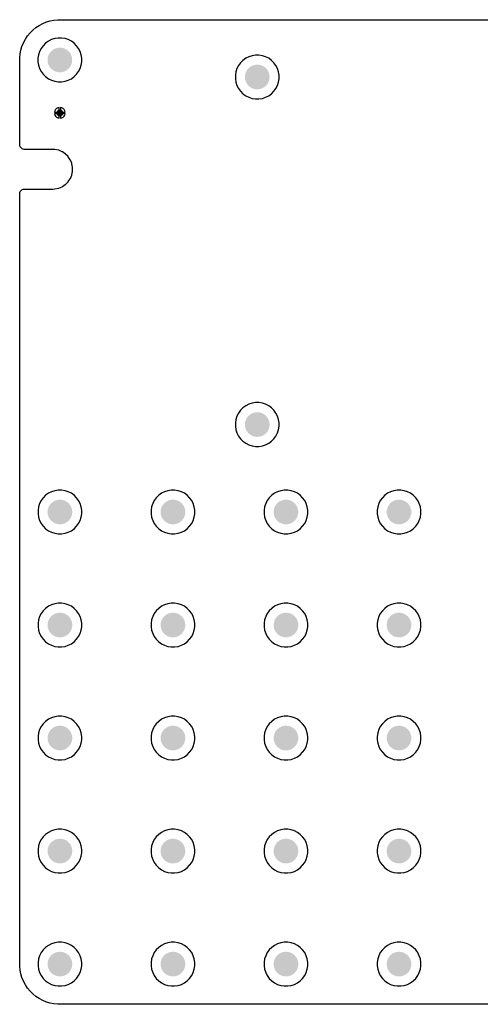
# Model space of a CAD drawing. Header units: inches. Extents: x 0 to 140, y 0 to 140.
# Tile 1 of 3: x 0 to 66, y 0 to 140. Entities that reach past the tile are written whole.
import ezdxf

# ---------------------------------------------------------------- set-up
doc = ezdxf.new("R2010")
doc.units = ezdxf.units.IN
doc.layers.add('Pad Holes', color=156, linetype='Continuous')
doc.layers.add('TOP', color=1, linetype='Continuous')

# ---------------------------------------------------------------- blocks, each defined once
blk = doc.blocks.new('TP_1_00MM_3809')
at = {"layer": 'TOP'}
h = blk.add_hatch(color=1, dxfattribs=at)
edge = h.paths.add_edge_path()
edge.add_arc((0, 0), 0.5, 0, 360)

msp = doc.modelspace()

# ---------------------------------------------------------------- hatches: boundary and pattern name
at = {"layer": 'Pad Holes'}
h = msp.add_hatch(color=7, dxfattribs=at)
edge = h.paths.add_edge_path()
edge.add_arc((5.99, 133.99), 1.75, 0, 360)
h = msp.add_hatch(color=7, dxfattribs=at)
edge = h.paths.add_edge_path()
edge.add_arc((33.93, 131.58), 1.75, 0, 360)
h = msp.add_hatch(color=7, dxfattribs=at)
edge = h.paths.add_edge_path()
edge.add_arc((33.93, 82.38), 1.75, 0, 360)
h = msp.add_hatch(color=7, dxfattribs=at)
edge = h.paths.add_edge_path()
edge.add_arc((6, 70), 1.75, 0, 360)
h = msp.add_hatch(color=7, dxfattribs=at)
edge = h.paths.add_edge_path()
edge.add_arc((22, 70), 1.75, 0, 360)
h = msp.add_hatch(color=7, dxfattribs=at)
edge = h.paths.add_edge_path()
edge.add_arc((38, 70), 1.75, 0, 360)
h = msp.add_hatch(color=7, dxfattribs=at)
edge = h.paths.add_edge_path()
edge.add_arc((54, 70), 1.75, 0, 360)
h = msp.add_hatch(color=7, dxfattribs=at)
edge = h.paths.add_edge_path()
edge.add_arc((6, 54), 1.75, 0, 360)
h = msp.add_hatch(color=7, dxfattribs=at)
edge = h.paths.add_edge_path()
edge.add_arc((22, 54), 1.75, 0, 360)
h = msp.add_hatch(color=7, dxfattribs=at)
edge = h.paths.add_edge_path()
edge.add_arc((38, 54), 1.75, 0, 360)
h = msp.add_hatch(color=7, dxfattribs=at)
edge = h.paths.add_edge_path()
edge.add_arc((54, 54), 1.75, 0, 360)
h = msp.add_hatch(color=7, dxfattribs=at)
edge = h.paths.add_edge_path()
edge.add_arc((6, 38), 1.75, 0, 360)
h = msp.add_hatch(color=7, dxfattribs=at)
edge = h.paths.add_edge_path()
edge.add_arc((22, 38), 1.75, 0, 360)
h = msp.add_hatch(color=7, dxfattribs=at)
edge = h.paths.add_edge_path()
edge.add_arc((38, 38), 1.75, 0, 360)
h = msp.add_hatch(color=7, dxfattribs=at)
edge = h.paths.add_edge_path()
edge.add_arc((54, 38), 1.75, 0, 360)
h = msp.add_hatch(color=7, dxfattribs=at)
edge = h.paths.add_edge_path()
edge.add_arc((6, 22), 1.75, 0, 360)
h = msp.add_hatch(color=7, dxfattribs=at)
edge = h.paths.add_edge_path()
edge.add_arc((22, 22), 1.75, 0, 360)
h = msp.add_hatch(color=7, dxfattribs=at)
edge = h.paths.add_edge_path()
edge.add_arc((38, 22), 1.75, 0, 360)
h = msp.add_hatch(color=7, dxfattribs=at)
edge = h.paths.add_edge_path()
edge.add_arc((54, 22), 1.75, 0, 360)
h = msp.add_hatch(color=7, dxfattribs=at)
edge = h.paths.add_edge_path()
edge.add_arc((6, 6), 1.75, 0, 360)
h = msp.add_hatch(color=7, dxfattribs=at)
edge = h.paths.add_edge_path()
edge.add_arc((22, 6), 1.75, 0, 360)
h = msp.add_hatch(color=7, dxfattribs=at)
edge = h.paths.add_edge_path()
edge.add_arc((38, 6), 1.75, 0, 360)
h = msp.add_hatch(color=7, dxfattribs=at)
edge = h.paths.add_edge_path()
edge.add_arc((54, 6), 1.75, 0, 360)
at = {"layer": 'TOP'}
h = msp.add_hatch(color=1, dxfattribs=at)
edge = h.paths.add_edge_path()
edge.add_arc((5.99, 133.99), 1.5, 0, 360)
h = msp.add_hatch(color=1, dxfattribs=at)
edge = h.paths.add_edge_path()
edge.add_arc((33.93, 131.58), 1.5, 0, 360)
h = msp.add_hatch(color=1, dxfattribs=at)
edge = h.paths.add_edge_path()
edge.add_arc((33.93, 82.38), 1.5, 0, 360)
h = msp.add_hatch(color=1, dxfattribs=at)
edge = h.paths.add_edge_path()
edge.add_arc((6, 70), 1.5, 0, 360)
h = msp.add_hatch(color=1, dxfattribs=at)
edge = h.paths.add_edge_path()
edge.add_arc((22, 70), 1.5, 0, 360)
h = msp.add_hatch(color=1, dxfattribs=at)
edge = h.paths.add_edge_path()
edge.add_arc((38, 70), 1.5, 0, 360)
h = msp.add_hatch(color=1, dxfattribs=at)
edge = h.paths.add_edge_path()
edge.add_arc((54, 70), 1.5, 0, 360)
h = msp.add_hatch(color=1, dxfattribs=at)
edge = h.paths.add_edge_path()
edge.add_arc((6, 54), 1.5, 0, 360)
h = msp.add_hatch(color=1, dxfattribs=at)
edge = h.paths.add_edge_path()
edge.add_arc((22, 54), 1.5, 0, 360)
h = msp.add_hatch(color=1, dxfattribs=at)
edge = h.paths.add_edge_path()
edge.add_arc((38, 54), 1.5, 0, 360)
h = msp.add_hatch(color=1, dxfattribs=at)
edge = h.paths.add_edge_path()
edge.add_arc((54, 54), 1.5, 0, 360)
h = msp.add_hatch(color=1, dxfattribs=at)
edge = h.paths.add_edge_path()
edge.add_arc((6, 38), 1.5, 0, 360)
h = msp.add_hatch(color=1, dxfattribs=at)
edge = h.paths.add_edge_path()
edge.add_arc((22, 38), 1.5, 0, 360)
h = msp.add_hatch(color=1, dxfattribs=at)
edge = h.paths.add_edge_path()
edge.add_arc((38, 38), 1.5, 0, 360)
h = msp.add_hatch(color=1, dxfattribs=at)
edge = h.paths.add_edge_path()
edge.add_arc((54, 38), 1.5, 0, 360)
h = msp.add_hatch(color=1, dxfattribs=at)
edge = h.paths.add_edge_path()
edge.add_arc((6, 22), 1.5, 0, 360)
h = msp.add_hatch(color=1, dxfattribs=at)
edge = h.paths.add_edge_path()
edge.add_arc((22, 22), 1.5, 0, 360)
h = msp.add_hatch(color=1, dxfattribs=at)
edge = h.paths.add_edge_path()
edge.add_arc((38, 22), 1.5, 0, 360)
h = msp.add_hatch(color=1, dxfattribs=at)
edge = h.paths.add_edge_path()
edge.add_arc((54, 22), 1.5, 0, 360)
h = msp.add_hatch(color=1, dxfattribs=at)
edge = h.paths.add_edge_path()
edge.add_arc((6, 6), 1.5, 0, 360)
h = msp.add_hatch(color=1, dxfattribs=at)
edge = h.paths.add_edge_path()
edge.add_arc((22, 6), 1.5, 0, 360)
h = msp.add_hatch(color=1, dxfattribs=at)
edge = h.paths.add_edge_path()
edge.add_arc((38, 6), 1.5, 0, 360)
h = msp.add_hatch(color=1, dxfattribs=at)
edge = h.paths.add_edge_path()
edge.add_arc((54, 6), 1.5, 0, 360)

# ---------------------------------------------------------------- linework, layer by layer
for p, q in [((4.08, 139.37), (4.61, 139.53)), ((4.61, 139.53), (5.16, 139.64)), ((5.16, 139.64), (5.72, 139.69)), ((5.72, 139.69), (6, 139.69)), ((6, 139.69), (134, 139.69)), ((1.78, 137.83), (2.17, 138.22)), ((2.17, 138.22), (2.6, 138.58)), ((2.6, 138.58), (3.07, 138.89)), ((3.07, 138.89), (3.56, 139.15)), ((3.56, 139.15), (4.08, 139.37)), ((0.85, 136.44), (1.11, 136.93)), ((1.11, 136.93), (1.42, 137.4)), ((1.42, 137.4), (1.78, 137.83)), ((4.37, 136.65), (3.97, 136.36)), ((4.8, 136.87), (4.37, 136.65)), ((5.27, 137.02), (4.8, 136.87)), ((5.75, 137.09), (5.27, 137.02)), ((6.24, 137.09), (5.75, 137.09)), ((6.72, 137.02), (6.24, 137.09)), ((7.18, 136.87), (6.72, 137.02)), ((7.62, 136.65), (7.18, 136.87)), ((8.01, 136.36), (7.62, 136.65)), ((0.36, 134.84), (0.47, 135.39)), ((0.47, 135.39), (0.63, 135.92)), ((0.63, 135.92), (0.85, 136.44)), ((3.34, 135.62), (3.12, 135.18)), ((3.63, 136.01), (3.34, 135.62)), ((3.97, 136.36), (3.63, 136.01)), ((8.36, 136.01), (8.01, 136.36)), ((8.65, 135.62), (8.36, 136.01)), ((8.87, 135.18), (8.65, 135.62)), ((0.31, 134.28), (0.36, 134.84)), ((0.31, 134), (0.31, 134.28)), ((0.31, 122.02), (0.31, 134)), ((2.97, 134.72), (2.89, 134.24)), ((2.89, 134.24), (2.89, 133.75)), ((3.12, 135.18), (2.97, 134.72)), ((9.02, 134.72), (8.87, 135.18)), ((9.09, 134.24), (9.02, 134.72)), ((9.09, 133.75), (9.09, 134.24)), ((31.91, 133.94), (31.57, 133.6)), ((32.31, 134.23), (31.91, 133.94)), ((32.74, 134.45), (32.31, 134.23)), ((33.2, 134.6), (32.74, 134.45)), ((33.69, 134.68), (33.2, 134.6)), ((34.17, 134.68), (33.69, 134.68)), ((34.66, 134.6), (34.17, 134.68)), ((35.12, 134.45), (34.66, 134.6)), ((35.55, 134.23), (35.12, 134.45)), ((35.95, 133.94), (35.55, 134.23)), ((36.29, 133.6), (35.95, 133.94)), ((2.89, 133.75), (2.97, 133.27)), ((2.97, 133.27), (3.12, 132.8)), ((3.12, 132.8), (3.34, 132.37)), ((8.65, 132.37), (8.87, 132.8)), ((8.87, 132.8), (9.02, 133.27)), ((9.02, 133.27), (9.09, 133.75)), ((31.06, 132.77), (30.91, 132.3)), ((31.28, 133.2), (31.06, 132.77)), ((31.57, 133.6), (31.28, 133.2)), ((36.58, 133.2), (36.29, 133.6)), ((36.8, 132.77), (36.58, 133.2)), ((36.95, 132.3), (36.8, 132.77)), ((3.34, 132.37), (3.63, 131.97)), ((3.63, 131.97), (3.97, 131.63)), ((3.97, 131.63), (4.37, 131.34)), ((4.37, 131.34), (4.8, 131.12)), ((4.8, 131.12), (5.27, 130.97)), ((6.72, 130.97), (7.18, 131.12)), ((7.18, 131.12), (7.62, 131.34)), ((7.62, 131.34), (8.01, 131.63)), ((8.01, 131.63), (8.36, 131.97)), ((8.36, 131.97), (8.65, 132.37)), ((30.91, 132.3), (30.83, 131.82)), ((30.83, 131.82), (30.83, 131.33)), ((30.83, 131.33), (30.91, 130.85)), ((37.03, 131.82), (36.95, 132.3)), ((36.95, 130.85), (37.03, 131.33)), ((37.03, 131.33), (37.03, 131.82)), ((5.27, 130.97), (5.75, 130.89)), ((5.75, 130.89), (6.24, 130.89)), ((6.24, 130.89), (6.72, 130.97)), ((30.91, 130.85), (31.06, 130.39)), ((31.06, 130.39), (31.28, 129.95)), ((31.28, 129.95), (31.57, 129.56)), ((36.29, 129.56), (36.58, 129.95)), ((36.58, 129.95), (36.8, 130.39)), ((36.8, 130.39), (36.95, 130.85)), ((31.57, 129.56), (31.91, 129.21)), ((31.91, 129.21), (32.31, 128.93)), ((32.31, 128.93), (32.74, 128.71)), ((32.74, 128.71), (33.2, 128.55)), ((33.2, 128.55), (33.69, 128.48)), ((33.69, 128.48), (34.17, 128.48)), ((34.17, 128.48), (34.66, 128.55)), ((34.66, 128.55), (35.12, 128.71)), ((35.12, 128.71), (35.55, 128.93)), ((35.55, 128.93), (35.95, 129.21)), ((35.95, 129.21), (36.29, 129.56)), ((5.39, 126.96), (5.29, 126.78)), ((5.53, 127.1), (5.39, 126.96)), ((5.7, 127.2), (5.53, 127.1)), ((5.89, 127.25), (5.7, 127.2)), ((5.89, 126.59), (5.89, 127.25)), ((6.28, 127.2), (6.09, 127.25)), ((6.09, 127.25), (6.09, 126.59)), ((6.46, 127.1), (6.28, 127.2)), ((6.6, 126.96), (6.46, 127.1)), ((6.7, 126.78), (6.6, 126.96)), ((5.29, 126.78), (5.24, 126.59)), ((5.24, 126.59), (5.89, 126.59)), ((5.89, 126.39), (5.24, 126.39)), ((5.24, 126.39), (5.29, 126.2)), ((5.29, 126.2), (5.39, 126.03)), ((5.39, 126.03), (5.53, 125.89)), ((5.53, 125.89), (5.7, 125.79)), ((5.7, 125.79), (5.89, 125.74)), ((5.89, 125.74), (5.89, 126.39)), ((6.09, 126.59), (6.75, 126.59)), ((6.75, 126.39), (6.09, 126.39)), ((6.09, 126.39), (6.09, 125.74)), ((6.09, 125.74), (6.28, 125.79)), ((6.28, 125.79), (6.46, 125.89)), ((6.46, 125.89), (6.6, 126.03)), ((6.6, 126.03), (6.7, 126.2)), ((6.75, 126.59), (6.7, 126.78)), ((6.7, 126.2), (6.75, 126.39)), ((0.31, 121.96), (0.31, 122.02)), ((0.31, 122.02), (0.31, 122.02)), ((0.31, 122.02), (0.31, 122.02)), ((0.33, 121.82), (0.31, 121.96)), ((0.38, 121.7), (0.33, 121.82)), ((0.46, 121.58), (0.38, 121.7)), ((0.56, 121.49), (0.46, 121.58)), ((0.67, 121.41), (0.56, 121.49)), ((0.8, 121.36), (0.67, 121.41)), ((0.93, 121.33), (0.8, 121.36)), ((1, 121.33), (0.93, 121.33)), ((5, 121.33), (1, 121.33)), ((5.01, 121.33), (5, 121.33)), ((5.02, 121.33), (5.01, 121.33)), ((5.26, 121.32), (5.02, 121.33)), ((5.28, 121.31), (5.26, 121.32)), ((5.3, 121.31), (5.28, 121.31)), ((5.79, 121.22), (5.3, 121.31)), ((5.81, 121.21), (5.79, 121.22)), ((5.84, 121.2), (5.81, 121.21)), ((6.3, 121.01), (5.84, 121.2)), ((6.32, 120.99), (6.3, 121.01)), ((6.35, 120.98), (6.32, 120.99)), ((6.76, 120.71), (6.35, 120.98)), ((6.78, 120.69), (6.76, 120.71)), ((6.8, 120.67), (6.78, 120.69)), ((7.15, 120.33), (6.8, 120.67)), ((7.17, 120.3), (7.15, 120.33)), ((7.19, 120.28), (7.17, 120.3)), ((7.46, 119.87), (7.19, 120.28)), ((7.47, 119.84), (7.46, 119.87)), ((7.49, 119.82), (7.47, 119.84)), ((7.67, 119.37), (7.49, 119.82)), ((7.68, 119.34), (7.67, 119.37)), ((7.69, 119.31), (7.68, 119.34)), ((7.79, 118.83), (7.69, 119.31)), ((7.79, 118.8), (7.79, 118.83)), ((7.79, 118.77), (7.79, 118.8)), ((7.79, 118.28), (7.79, 118.77)), ((7.19, 116.77), (7.46, 117.18)), ((7.46, 117.18), (7.47, 117.2)), ((7.47, 117.2), (7.49, 117.23)), ((7.49, 117.23), (7.67, 117.68)), ((7.67, 117.68), (7.68, 117.71)), ((7.68, 117.71), (7.69, 117.74)), ((7.69, 117.74), (7.79, 118.22)), ((7.79, 118.25), (7.79, 118.28)), ((7.79, 118.22), (7.79, 118.25)), ((0.8, 115.69), (0.93, 115.72)), ((0.93, 115.72), (1, 115.72)), ((1, 115.72), (5, 115.72)), ((5, 115.72), (5.01, 115.72)), ((5.01, 115.72), (5.02, 115.72)), ((5.02, 115.72), (5.26, 115.73)), ((5.26, 115.73), (5.28, 115.74)), ((5.28, 115.74), (5.3, 115.74)), ((5.3, 115.74), (5.79, 115.83)), ((5.79, 115.83), (5.81, 115.84)), ((5.81, 115.84), (5.84, 115.85)), ((5.84, 115.85), (6.3, 116.04)), ((6.3, 116.04), (6.32, 116.05)), ((6.32, 116.05), (6.35, 116.07)), ((6.35, 116.07), (6.76, 116.34)), ((6.76, 116.34), (6.78, 116.36)), ((6.78, 116.36), (6.8, 116.38)), ((6.8, 116.38), (7.15, 116.72)), ((7.15, 116.72), (7.17, 116.75)), ((7.17, 116.75), (7.19, 116.77)), ((0.31, 115.09), (0.33, 115.23)), ((0.31, 115.02), (0.31, 115.09)), ((0.31, 6), (0.31, 115.02)), ((0.33, 115.23), (0.38, 115.35)), ((0.38, 115.35), (0.46, 115.47)), ((0.46, 115.47), (0.56, 115.56)), ((0.56, 115.56), (0.67, 115.64)), ((0.67, 115.64), (0.8, 115.69)), ((32.31, 85.03), (31.91, 84.74)), ((32.74, 85.25), (32.31, 85.03)), ((33.2, 85.4), (32.74, 85.25)), ((33.69, 85.48), (33.2, 85.4)), ((34.17, 85.48), (33.69, 85.48)), ((34.66, 85.4), (34.17, 85.48)), ((35.12, 85.25), (34.66, 85.4)), ((35.55, 85.03), (35.12, 85.25)), ((35.95, 84.74), (35.55, 85.03)), ((31.28, 84), (31.06, 83.57)), ((31.57, 84.4), (31.28, 84)), ((31.91, 84.74), (31.57, 84.4)), ((36.29, 84.4), (35.95, 84.74)), ((36.58, 84), (36.29, 84.4)), ((36.8, 83.57), (36.58, 84)), ((30.91, 83.1), (30.83, 82.62)), ((30.83, 82.62), (30.83, 82.13)), ((31.06, 83.57), (30.91, 83.1)), ((36.95, 83.1), (36.8, 83.57)), ((37.03, 82.62), (36.95, 83.1)), ((37.03, 82.13), (37.03, 82.62)), ((30.83, 82.13), (30.91, 81.65)), ((30.91, 81.65), (31.06, 81.19)), ((31.06, 81.19), (31.28, 80.75)), ((36.58, 80.75), (36.8, 81.19)), ((36.8, 81.19), (36.95, 81.65)), ((36.95, 81.65), (37.03, 82.13)), ((31.28, 80.75), (31.57, 80.36)), ((31.57, 80.36), (31.91, 80.01)), ((31.91, 80.01), (32.31, 79.73)), ((32.31, 79.73), (32.74, 79.51)), ((32.74, 79.51), (33.2, 79.35)), ((34.66, 79.35), (35.12, 79.51)), ((35.12, 79.51), (35.55, 79.73)), ((35.55, 79.73), (35.95, 80.01)), ((35.95, 80.01), (36.29, 80.36)), ((36.29, 80.36), (36.58, 80.75)), ((33.2, 79.35), (33.69, 79.28)), ((33.69, 79.28), (34.17, 79.28)), ((34.17, 79.28), (34.66, 79.35)), ((4.38, 72.65), (3.98, 72.36)), ((4.81, 72.87), (4.38, 72.65)), ((5.27, 73.02), (4.81, 72.87)), ((5.76, 73.1), (5.27, 73.02)), ((6.24, 73.1), (5.76, 73.1)), ((6.73, 73.02), (6.24, 73.1)), ((7.19, 72.87), (6.73, 73.02)), ((7.62, 72.65), (7.19, 72.87)), ((8.02, 72.36), (7.62, 72.65)), ((20.38, 72.65), (19.98, 72.36)), ((20.81, 72.87), (20.38, 72.65)), ((21.27, 73.02), (20.81, 72.87)), ((21.76, 73.1), (21.27, 73.02)), ((22.24, 73.1), (21.76, 73.1)), ((22.73, 73.02), (22.24, 73.1)), ((23.19, 72.87), (22.73, 73.02)), ((23.62, 72.65), (23.19, 72.87)), ((24.02, 72.36), (23.62, 72.65)), ((36.38, 72.65), (35.98, 72.36)), ((36.81, 72.87), (36.38, 72.65)), ((37.27, 73.02), (36.81, 72.87)), ((37.76, 73.1), (37.27, 73.02)), ((38.24, 73.1), (37.76, 73.1)), ((38.73, 73.02), (38.24, 73.1)), ((39.19, 72.87), (38.73, 73.02)), ((39.62, 72.65), (39.19, 72.87)), ((40.02, 72.36), (39.62, 72.65)), ((52.38, 72.65), (51.98, 72.36)), ((52.81, 72.87), (52.38, 72.65)), ((53.27, 73.02), (52.81, 72.87)), ((53.76, 73.1), (53.27, 73.02)), ((54.24, 73.1), (53.76, 73.1)), ((54.73, 73.02), (54.24, 73.1)), ((55.19, 72.87), (54.73, 73.02)), ((55.62, 72.65), (55.19, 72.87)), ((56.02, 72.36), (55.62, 72.65)), ((3.13, 71.19), (2.98, 70.73)), ((3.35, 71.62), (3.13, 71.19)), ((3.64, 72.02), (3.35, 71.62)), ((3.98, 72.36), (3.64, 72.02)), ((8.36, 72.02), (8.02, 72.36)), ((8.65, 71.62), (8.36, 72.02)), ((8.87, 71.19), (8.65, 71.62)), ((9.02, 70.73), (8.87, 71.19)), ((19.13, 71.19), (18.98, 70.73)), ((19.35, 71.62), (19.13, 71.19)), ((19.64, 72.02), (19.35, 71.62)), ((19.98, 72.36), (19.64, 72.02)), ((24.36, 72.02), (24.02, 72.36)), ((24.65, 71.62), (24.36, 72.02)), ((24.87, 71.19), (24.65, 71.62)), ((25.02, 70.73), (24.87, 71.19)), ((35.13, 71.19), (34.98, 70.73)), ((35.35, 71.62), (35.13, 71.19)), ((35.64, 72.02), (35.35, 71.62)), ((35.98, 72.36), (35.64, 72.02)), ((40.36, 72.02), (40.02, 72.36)), ((40.65, 71.62), (40.36, 72.02)), ((40.87, 71.19), (40.65, 71.62)), ((41.02, 70.73), (40.87, 71.19)), ((51.13, 71.19), (50.98, 70.73)), ((51.35, 71.62), (51.13, 71.19)), ((51.64, 72.02), (51.35, 71.62)), ((51.98, 72.36), (51.64, 72.02)), ((56.36, 72.02), (56.02, 72.36)), ((56.65, 71.62), (56.36, 72.02)), ((56.87, 71.19), (56.65, 71.62)), ((57.02, 70.73), (56.87, 71.19)), ((2.98, 70.73), (2.9, 70.24)), ((2.9, 70.24), (2.9, 69.76)), ((2.9, 69.76), (2.98, 69.27)), ((9.1, 70.24), (9.02, 70.73)), ((9.02, 69.27), (9.1, 69.76)), ((9.1, 69.76), (9.1, 70.24)), ((18.98, 70.73), (18.9, 70.24)), ((18.9, 70.24), (18.9, 69.76)), ((18.9, 69.76), (18.98, 69.27)), ((25.1, 70.24), (25.02, 70.73)), ((25.02, 69.27), (25.1, 69.76)), ((25.1, 69.76), (25.1, 70.24)), ((34.98, 70.73), (34.9, 70.24)), ((34.9, 70.24), (34.9, 69.76)), ((34.9, 69.76), (34.98, 69.27)), ((41.1, 70.24), (41.02, 70.73)), ((41.02, 69.27), (41.1, 69.76)), ((41.1, 69.76), (41.1, 70.24)), ((50.98, 70.73), (50.9, 70.24)), ((50.9, 70.24), (50.9, 69.76)), ((50.9, 69.76), (50.98, 69.27)), ((57.1, 70.24), (57.02, 70.73)), ((57.02, 69.27), (57.1, 69.76)), ((57.1, 69.76), (57.1, 70.24)), ((2.98, 69.27), (3.13, 68.81)), ((3.13, 68.81), (3.35, 68.37)), ((3.35, 68.37), (3.64, 67.98)), ((8.36, 67.98), (8.65, 68.37)), ((8.65, 68.37), (8.87, 68.81)), ((8.87, 68.81), (9.02, 69.27)), ((18.98, 69.27), (19.13, 68.81)), ((19.13, 68.81), (19.35, 68.37)), ((19.35, 68.37), (19.64, 67.98)), ((24.36, 67.98), (24.65, 68.37)), ((24.65, 68.37), (24.87, 68.81)), ((24.87, 68.81), (25.02, 69.27)), ((34.98, 69.27), (35.13, 68.81)), ((35.13, 68.81), (35.35, 68.37)), ((35.35, 68.37), (35.64, 67.98)), ((40.36, 67.98), (40.65, 68.37)), ((40.65, 68.37), (40.87, 68.81)), ((40.87, 68.81), (41.02, 69.27)), ((50.98, 69.27), (51.13, 68.81)), ((51.13, 68.81), (51.35, 68.37)), ((51.35, 68.37), (51.64, 67.98)), ((56.36, 67.98), (56.65, 68.37)), ((56.65, 68.37), (56.87, 68.81)), ((56.87, 68.81), (57.02, 69.27)), ((3.64, 67.98), (3.98, 67.64)), ((3.98, 67.64), (4.38, 67.35)), ((4.38, 67.35), (4.81, 67.13)), ((4.81, 67.13), (5.27, 66.98)), ((5.27, 66.98), (5.76, 66.9)), ((6.24, 66.9), (6.73, 66.98)), ((6.73, 66.98), (7.19, 67.13)), ((7.19, 67.13), (7.62, 67.35)), ((7.62, 67.35), (8.02, 67.64)), ((8.02, 67.64), (8.36, 67.98)), ((19.64, 67.98), (19.98, 67.64)), ((19.98, 67.64), (20.38, 67.35)), ((20.38, 67.35), (20.81, 67.13)), ((20.81, 67.13), (21.27, 66.98)), ((21.27, 66.98), (21.76, 66.9)), ((22.24, 66.9), (22.73, 66.98)), ((22.73, 66.98), (23.19, 67.13)), ((23.19, 67.13), (23.62, 67.35)), ((23.62, 67.35), (24.02, 67.64)), ((24.02, 67.64), (24.36, 67.98)), ((35.64, 67.98), (35.98, 67.64)), ((35.98, 67.64), (36.38, 67.35)), ((36.38, 67.35), (36.81, 67.13)), ((36.81, 67.13), (37.27, 66.98)), ((37.27, 66.98), (37.76, 66.9)), ((38.24, 66.9), (38.73, 66.98)), ((38.73, 66.98), (39.19, 67.13)), ((39.19, 67.13), (39.62, 67.35)), ((39.62, 67.35), (40.02, 67.64)), ((40.02, 67.64), (40.36, 67.98)), ((51.64, 67.98), (51.98, 67.64)), ((51.98, 67.64), (52.38, 67.35)), ((52.38, 67.35), (52.81, 67.13)), ((52.81, 67.13), (53.27, 66.98)), ((53.27, 66.98), (53.76, 66.9)), ((54.24, 66.9), (54.73, 66.98)), ((54.73, 66.98), (55.19, 67.13)), ((55.19, 67.13), (55.62, 67.35)), ((55.62, 67.35), (56.02, 67.64)), ((56.02, 67.64), (56.36, 67.98)), ((5.76, 66.9), (6.24, 66.9)), ((21.76, 66.9), (22.24, 66.9)), ((37.76, 66.9), (38.24, 66.9)), ((53.76, 66.9), (54.24, 66.9)), ((3.64, 56.02), (3.35, 55.62)), ((3.98, 56.36), (3.64, 56.02)), ((4.38, 56.65), (3.98, 56.36)), ((4.81, 56.87), (4.38, 56.65)), ((5.27, 57.02), (4.81, 56.87)), ((5.76, 57.1), (5.27, 57.02)), ((6.24, 57.1), (5.76, 57.1)), ((6.73, 57.02), (6.24, 57.1)), ((7.19, 56.87), (6.73, 57.02)), ((7.62, 56.65), (7.19, 56.87)), ((8.02, 56.36), (7.62, 56.65)), ((8.36, 56.02), (8.02, 56.36)), ((8.65, 55.62), (8.36, 56.02)), ((19.64, 56.02), (19.35, 55.62)), ((19.98, 56.36), (19.64, 56.02)), ((20.38, 56.65), (19.98, 56.36)), ((20.81, 56.87), (20.38, 56.65)), ((21.27, 57.02), (20.81, 56.87)), ((21.76, 57.1), (21.27, 57.02)), ((22.24, 57.1), (21.76, 57.1)), ((22.73, 57.02), (22.24, 57.1)), ((23.19, 56.87), (22.73, 57.02)), ((23.62, 56.65), (23.19, 56.87)), ((24.02, 56.36), (23.62, 56.65)), ((24.36, 56.02), (24.02, 56.36)), ((24.65, 55.62), (24.36, 56.02)), ((35.64, 56.02), (35.35, 55.62)), ((35.98, 56.36), (35.64, 56.02)), ((36.38, 56.65), (35.98, 56.36)), ((36.81, 56.87), (36.38, 56.65)), ((37.27, 57.02), (36.81, 56.87)), ((37.76, 57.1), (37.27, 57.02)), ((38.24, 57.1), (37.76, 57.1)), ((38.73, 57.02), (38.24, 57.1)), ((39.19, 56.87), (38.73, 57.02)), ((39.62, 56.65), (39.19, 56.87)), ((40.02, 56.36), (39.62, 56.65)), ((40.36, 56.02), (40.02, 56.36)), ((40.65, 55.62), (40.36, 56.02)), ((51.64, 56.02), (51.35, 55.62)), ((51.98, 56.36), (51.64, 56.02)), ((52.38, 56.65), (51.98, 56.36)), ((52.81, 56.87), (52.38, 56.65)), ((53.27, 57.02), (52.81, 56.87)), ((53.76, 57.1), (53.27, 57.02)), ((54.24, 57.1), (53.76, 57.1)), ((54.73, 57.02), (54.24, 57.1)), ((55.19, 56.87), (54.73, 57.02)), ((55.62, 56.65), (55.19, 56.87)), ((56.02, 56.36), (55.62, 56.65)), ((56.36, 56.02), (56.02, 56.36)), ((56.65, 55.62), (56.36, 56.02)), ((2.98, 54.73), (2.9, 54.24)), ((3.13, 55.19), (2.98, 54.73)), ((3.35, 55.62), (3.13, 55.19)), ((8.87, 55.19), (8.65, 55.62)), ((9.02, 54.73), (8.87, 55.19)), ((9.1, 54.24), (9.02, 54.73)), ((18.98, 54.73), (18.9, 54.24)), ((19.13, 55.19), (18.98, 54.73)), ((19.35, 55.62), (19.13, 55.19)), ((24.87, 55.19), (24.65, 55.62)), ((25.02, 54.73), (24.87, 55.19)), ((25.1, 54.24), (25.02, 54.73)), ((34.98, 54.73), (34.9, 54.24)), ((35.13, 55.19), (34.98, 54.73)), ((35.35, 55.62), (35.13, 55.19)), ((40.87, 55.19), (40.65, 55.62)), ((41.02, 54.73), (40.87, 55.19)), ((41.1, 54.24), (41.02, 54.73)), ((50.98, 54.73), (50.9, 54.24)), ((51.13, 55.19), (50.98, 54.73)), ((51.35, 55.62), (51.13, 55.19)), ((56.87, 55.19), (56.65, 55.62)), ((57.02, 54.73), (56.87, 55.19)), ((57.1, 54.24), (57.02, 54.73)), ((2.9, 54.24), (2.9, 53.76)), ((2.9, 53.76), (2.98, 53.27)), ((2.98, 53.27), (3.13, 52.81)), ((8.87, 52.81), (9.02, 53.27)), ((9.02, 53.27), (9.1, 53.76)), ((9.1, 53.76), (9.1, 54.24)), ((18.9, 54.24), (18.9, 53.76)), ((18.9, 53.76), (18.98, 53.27)), ((18.98, 53.27), (19.13, 52.81)), ((24.87, 52.81), (25.02, 53.27)), ((25.02, 53.27), (25.1, 53.76)), ((25.1, 53.76), (25.1, 54.24)), ((34.9, 54.24), (34.9, 53.76)), ((34.9, 53.76), (34.98, 53.27)), ((34.98, 53.27), (35.13, 52.81)), ((40.87, 52.81), (41.02, 53.27)), ((41.02, 53.27), (41.1, 53.76)), ((41.1, 53.76), (41.1, 54.24)), ((50.9, 54.24), (50.9, 53.76)), ((50.9, 53.76), (50.98, 53.27)), ((50.98, 53.27), (51.13, 52.81)), ((56.87, 52.81), (57.02, 53.27)), ((57.02, 53.27), (57.1, 53.76)), ((57.1, 53.76), (57.1, 54.24)), ((3.13, 52.81), (3.35, 52.37)), ((3.35, 52.37), (3.64, 51.98)), ((3.64, 51.98), (3.98, 51.64)), ((3.98, 51.64), (4.38, 51.35)), ((7.62, 51.35), (8.02, 51.64)), ((8.02, 51.64), (8.36, 51.98)), ((8.36, 51.98), (8.65, 52.37)), ((8.65, 52.37), (8.87, 52.81)), ((19.13, 52.81), (19.35, 52.37)), ((19.35, 52.37), (19.64, 51.98)), ((19.64, 51.98), (19.98, 51.64)), ((19.98, 51.64), (20.38, 51.35)), ((23.62, 51.35), (24.02, 51.64)), ((24.02, 51.64), (24.36, 51.98)), ((24.36, 51.98), (24.65, 52.37)), ((24.65, 52.37), (24.87, 52.81)), ((35.13, 52.81), (35.35, 52.37)), ((35.35, 52.37), (35.64, 51.98)), ((35.64, 51.98), (35.98, 51.64)), ((35.98, 51.64), (36.38, 51.35)), ((39.62, 51.35), (40.02, 51.64)), ((40.02, 51.64), (40.36, 51.98)), ((40.36, 51.98), (40.65, 52.37)), ((40.65, 52.37), (40.87, 52.81)), ((51.13, 52.81), (51.35, 52.37)), ((51.35, 52.37), (51.64, 51.98)), ((51.64, 51.98), (51.98, 51.64)), ((51.98, 51.64), (52.38, 51.35)), ((55.62, 51.35), (56.02, 51.64)), ((56.02, 51.64), (56.36, 51.98)), ((56.36, 51.98), (56.65, 52.37)), ((56.65, 52.37), (56.87, 52.81)), ((4.38, 51.35), (4.81, 51.13)), ((4.81, 51.13), (5.27, 50.98)), ((5.27, 50.98), (5.76, 50.9)), ((5.76, 50.9), (6.24, 50.9)), ((6.24, 50.9), (6.73, 50.98)), ((6.73, 50.98), (7.19, 51.13)), ((7.19, 51.13), (7.62, 51.35)), ((20.38, 51.35), (20.81, 51.13)), ((20.81, 51.13), (21.27, 50.98)), ((21.27, 50.98), (21.76, 50.9)), ((21.76, 50.9), (22.24, 50.9)), ((22.24, 50.9), (22.73, 50.98)), ((22.73, 50.98), (23.19, 51.13)), ((23.19, 51.13), (23.62, 51.35)), ((36.38, 51.35), (36.81, 51.13)), ((36.81, 51.13), (37.27, 50.98)), ((37.27, 50.98), (37.76, 50.9)), ((37.76, 50.9), (38.24, 50.9)), ((38.24, 50.9), (38.73, 50.98)), ((38.73, 50.98), (39.19, 51.13)), ((39.19, 51.13), (39.62, 51.35)), ((52.38, 51.35), (52.81, 51.13)), ((52.81, 51.13), (53.27, 50.98)), ((53.27, 50.98), (53.76, 50.9)), ((53.76, 50.9), (54.24, 50.9)), ((54.24, 50.9), (54.73, 50.98)), ((54.73, 50.98), (55.19, 51.13)), ((55.19, 51.13), (55.62, 51.35)), ((4.38, 40.65), (3.98, 40.36)), ((4.81, 40.87), (4.38, 40.65)), ((5.27, 41.02), (4.81, 40.87)), ((5.76, 41.1), (5.27, 41.02)), ((6.24, 41.1), (5.76, 41.1)), ((6.73, 41.02), (6.24, 41.1)), ((7.19, 40.87), (6.73, 41.02)), ((7.62, 40.65), (7.19, 40.87)), ((8.02, 40.36), (7.62, 40.65)), ((20.38, 40.65), (19.98, 40.36)), ((20.81, 40.87), (20.38, 40.65)), ((21.27, 41.02), (20.81, 40.87)), ((21.76, 41.1), (21.27, 41.02)), ((22.24, 41.1), (21.76, 41.1)), ((22.73, 41.02), (22.24, 41.1)), ((23.19, 40.87), (22.73, 41.02)), ((23.62, 40.65), (23.19, 40.87)), ((24.02, 40.36), (23.62, 40.65)), ((36.38, 40.65), (35.98, 40.36)), ((36.81, 40.87), (36.38, 40.65)), ((37.27, 41.02), (36.81, 40.87)), ((37.76, 41.1), (37.27, 41.02)), ((38.24, 41.1), (37.76, 41.1)), ((38.73, 41.02), (38.24, 41.1)), ((39.19, 40.87), (38.73, 41.02)), ((39.62, 40.65), (39.19, 40.87)), ((40.02, 40.36), (39.62, 40.65)), ((52.38, 40.65), (51.98, 40.36)), ((52.81, 40.87), (52.38, 40.65)), ((53.27, 41.02), (52.81, 40.87)), ((53.76, 41.1), (53.27, 41.02)), ((54.24, 41.1), (53.76, 41.1)), ((54.73, 41.02), (54.24, 41.1)), ((55.19, 40.87), (54.73, 41.02)), ((55.62, 40.65), (55.19, 40.87)), ((56.02, 40.36), (55.62, 40.65)), ((3.13, 39.19), (2.98, 38.73)), ((3.35, 39.62), (3.13, 39.19)), ((3.64, 40.02), (3.35, 39.62)), ((3.98, 40.36), (3.64, 40.02)), ((8.36, 40.02), (8.02, 40.36)), ((8.65, 39.62), (8.36, 40.02)), ((8.87, 39.19), (8.65, 39.62)), ((9.02, 38.73), (8.87, 39.19)), ((19.13, 39.19), (18.98, 38.73)), ((19.35, 39.62), (19.13, 39.19)), ((19.64, 40.02), (19.35, 39.62)), ((19.98, 40.36), (19.64, 40.02)), ((24.36, 40.02), (24.02, 40.36)), ((24.65, 39.62), (24.36, 40.02)), ((24.87, 39.19), (24.65, 39.62)), ((25.02, 38.73), (24.87, 39.19)), ((35.13, 39.19), (34.98, 38.73)), ((35.35, 39.62), (35.13, 39.19)), ((35.64, 40.02), (35.35, 39.62)), ((35.98, 40.36), (35.64, 40.02)), ((40.36, 40.02), (40.02, 40.36)), ((40.65, 39.62), (40.36, 40.02)), ((40.87, 39.19), (40.65, 39.62)), ((41.02, 38.73), (40.87, 39.19)), ((51.13, 39.19), (50.98, 38.73)), ((51.35, 39.62), (51.13, 39.19)), ((51.64, 40.02), (51.35, 39.62)), ((51.98, 40.36), (51.64, 40.02)), ((56.36, 40.02), (56.02, 40.36)), ((56.65, 39.62), (56.36, 40.02)), ((56.87, 39.19), (56.65, 39.62)), ((57.02, 38.73), (56.87, 39.19)), ((2.98, 38.73), (2.9, 38.24)), ((2.9, 38.24), (2.9, 37.76)), ((2.9, 37.76), (2.98, 37.27)), ((9.1, 38.24), (9.02, 38.73)), ((9.02, 37.27), (9.1, 37.76)), ((9.1, 37.76), (9.1, 38.24)), ((18.98, 38.73), (18.9, 38.24)), ((18.9, 38.24), (18.9, 37.76)), ((18.9, 37.76), (18.98, 37.27)), ((25.1, 38.24), (25.02, 38.73)), ((25.02, 37.27), (25.1, 37.76)), ((25.1, 37.76), (25.1, 38.24)), ((34.98, 38.73), (34.9, 38.24)), ((34.9, 38.24), (34.9, 37.76)), ((34.9, 37.76), (34.98, 37.27)), ((41.1, 38.24), (41.02, 38.73)), ((41.02, 37.27), (41.1, 37.76)), ((41.1, 37.76), (41.1, 38.24)), ((50.98, 38.73), (50.9, 38.24)), ((50.9, 38.24), (50.9, 37.76)), ((50.9, 37.76), (50.98, 37.27)), ((57.1, 38.24), (57.02, 38.73)), ((57.02, 37.27), (57.1, 37.76)), ((57.1, 37.76), (57.1, 38.24)), ((2.98, 37.27), (3.13, 36.81)), ((3.13, 36.81), (3.35, 36.37)), ((3.35, 36.37), (3.64, 35.98)), ((8.36, 35.98), (8.65, 36.37)), ((8.65, 36.37), (8.87, 36.81)), ((8.87, 36.81), (9.02, 37.27)), ((18.98, 37.27), (19.13, 36.81)), ((19.13, 36.81), (19.35, 36.37)), ((19.35, 36.37), (19.64, 35.98)), ((24.36, 35.98), (24.65, 36.37)), ((24.65, 36.37), (24.87, 36.81)), ((24.87, 36.81), (25.02, 37.27)), ((34.98, 37.27), (35.13, 36.81)), ((35.13, 36.81), (35.35, 36.37)), ((35.35, 36.37), (35.64, 35.98)), ((40.36, 35.98), (40.65, 36.37)), ((40.65, 36.37), (40.87, 36.81)), ((40.87, 36.81), (41.02, 37.27)), ((50.98, 37.27), (51.13, 36.81)), ((51.13, 36.81), (51.35, 36.37)), ((51.35, 36.37), (51.64, 35.98)), ((56.36, 35.98), (56.65, 36.37)), ((56.65, 36.37), (56.87, 36.81)), ((56.87, 36.81), (57.02, 37.27)), ((3.64, 35.98), (3.98, 35.64)), ((3.98, 35.64), (4.38, 35.35)), ((4.38, 35.35), (4.81, 35.13)), ((4.81, 35.13), (5.27, 34.98)), ((5.27, 34.98), (5.76, 34.9)), ((5.76, 34.9), (6.24, 34.9)), ((6.24, 34.9), (6.73, 34.98)), ((6.73, 34.98), (7.19, 35.13)), ((7.19, 35.13), (7.62, 35.35)), ((7.62, 35.35), (8.02, 35.64)), ((8.02, 35.64), (8.36, 35.98)), ((19.64, 35.98), (19.98, 35.64)), ((19.98, 35.64), (20.38, 35.35)), ((20.38, 35.35), (20.81, 35.13)), ((20.81, 35.13), (21.27, 34.98)), ((21.27, 34.98), (21.76, 34.9)), ((21.76, 34.9), (22.24, 34.9)), ((22.24, 34.9), (22.73, 34.98)), ((22.73, 34.98), (23.19, 35.13)), ((23.19, 35.13), (23.62, 35.35)), ((23.62, 35.35), (24.02, 35.64)), ((24.02, 35.64), (24.36, 35.98)), ((35.64, 35.98), (35.98, 35.64)), ((35.98, 35.64), (36.38, 35.35)), ((36.38, 35.35), (36.81, 35.13)), ((36.81, 35.13), (37.27, 34.98)), ((37.27, 34.98), (37.76, 34.9)), ((37.76, 34.9), (38.24, 34.9)), ((38.24, 34.9), (38.73, 34.98)), ((38.73, 34.98), (39.19, 35.13)), ((39.19, 35.13), (39.62, 35.35)), ((39.62, 35.35), (40.02, 35.64)), ((40.02, 35.64), (40.36, 35.98)), ((51.64, 35.98), (51.98, 35.64)), ((51.98, 35.64), (52.38, 35.35)), ((52.38, 35.35), (52.81, 35.13)), ((52.81, 35.13), (53.27, 34.98)), ((53.27, 34.98), (53.76, 34.9)), ((53.76, 34.9), (54.24, 34.9)), ((54.24, 34.9), (54.73, 34.98)), ((54.73, 34.98), (55.19, 35.13)), ((55.19, 35.13), (55.62, 35.35)), ((55.62, 35.35), (56.02, 35.64)), ((56.02, 35.64), (56.36, 35.98)), ((5.76, 25.1), (5.27, 25.02)), ((6.24, 25.1), (5.76, 25.1)), ((6.73, 25.02), (6.24, 25.1)), ((21.76, 25.1), (21.27, 25.02)), ((22.24, 25.1), (21.76, 25.1)), ((22.73, 25.02), (22.24, 25.1)), ((37.76, 25.1), (37.27, 25.02)), ((38.24, 25.1), (37.76, 25.1)), ((38.73, 25.02), (38.24, 25.1)), ((53.76, 25.1), (53.27, 25.02)), ((54.24, 25.1), (53.76, 25.1)), ((54.73, 25.02), (54.24, 25.1)), ((3.64, 24.02), (3.35, 23.62)), ((3.98, 24.36), (3.64, 24.02)), ((4.38, 24.65), (3.98, 24.36)), ((4.81, 24.87), (4.38, 24.65)), ((5.27, 25.02), (4.81, 24.87)), ((7.19, 24.87), (6.73, 25.02)), ((7.62, 24.65), (7.19, 24.87)), ((8.02, 24.36), (7.62, 24.65)), ((8.36, 24.02), (8.02, 24.36)), ((8.65, 23.62), (8.36, 24.02)), ((19.64, 24.02), (19.35, 23.62)), ((19.98, 24.36), (19.64, 24.02)), ((20.38, 24.65), (19.98, 24.36)), ((20.81, 24.87), (20.38, 24.65)), ((21.27, 25.02), (20.81, 24.87)), ((23.19, 24.87), (22.73, 25.02)), ((23.62, 24.65), (23.19, 24.87)), ((24.02, 24.36), (23.62, 24.65)), ((24.36, 24.02), (24.02, 24.36)), ((24.65, 23.62), (24.36, 24.02)), ((35.64, 24.02), (35.35, 23.62)), ((35.98, 24.36), (35.64, 24.02)), ((36.38, 24.65), (35.98, 24.36)), ((36.81, 24.87), (36.38, 24.65)), ((37.27, 25.02), (36.81, 24.87)), ((39.19, 24.87), (38.73, 25.02)), ((39.62, 24.65), (39.19, 24.87)), ((40.02, 24.36), (39.62, 24.65)), ((40.36, 24.02), (40.02, 24.36)), ((40.65, 23.62), (40.36, 24.02)), ((51.64, 24.02), (51.35, 23.62)), ((51.98, 24.36), (51.64, 24.02)), ((52.38, 24.65), (51.98, 24.36)), ((52.81, 24.87), (52.38, 24.65)), ((53.27, 25.02), (52.81, 24.87)), ((55.19, 24.87), (54.73, 25.02)), ((55.62, 24.65), (55.19, 24.87)), ((56.02, 24.36), (55.62, 24.65)), ((56.36, 24.02), (56.02, 24.36)), ((56.65, 23.62), (56.36, 24.02)), ((2.98, 22.73), (2.9, 22.24)), ((3.13, 23.19), (2.98, 22.73)), ((3.35, 23.62), (3.13, 23.19)), ((8.87, 23.19), (8.65, 23.62)), ((9.02, 22.73), (8.87, 23.19)), ((9.1, 22.24), (9.02, 22.73)), ((18.98, 22.73), (18.9, 22.24)), ((19.13, 23.19), (18.98, 22.73)), ((19.35, 23.62), (19.13, 23.19)), ((24.87, 23.19), (24.65, 23.62)), ((25.02, 22.73), (24.87, 23.19)), ((25.1, 22.24), (25.02, 22.73)), ((34.98, 22.73), (34.9, 22.24)), ((35.13, 23.19), (34.98, 22.73)), ((35.35, 23.62), (35.13, 23.19)), ((40.87, 23.19), (40.65, 23.62)), ((41.02, 22.73), (40.87, 23.19)), ((41.1, 22.24), (41.02, 22.73)), ((50.98, 22.73), (50.9, 22.24)), ((51.13, 23.19), (50.98, 22.73)), ((51.35, 23.62), (51.13, 23.19)), ((56.87, 23.19), (56.65, 23.62)), ((57.02, 22.73), (56.87, 23.19)), ((57.1, 22.24), (57.02, 22.73)), ((2.9, 22.24), (2.9, 21.76)), ((2.9, 21.76), (2.98, 21.27)), ((2.98, 21.27), (3.13, 20.81)), ((8.87, 20.81), (9.02, 21.27)), ((9.02, 21.27), (9.1, 21.76)), ((9.1, 21.76), (9.1, 22.24)), ((18.9, 22.24), (18.9, 21.76)), ((18.9, 21.76), (18.98, 21.27)), ((18.98, 21.27), (19.13, 20.81)), ((24.87, 20.81), (25.02, 21.27)), ((25.02, 21.27), (25.1, 21.76)), ((25.1, 21.76), (25.1, 22.24)), ((34.9, 22.24), (34.9, 21.76)), ((34.9, 21.76), (34.98, 21.27)), ((34.98, 21.27), (35.13, 20.81)), ((40.87, 20.81), (41.02, 21.27)), ((41.02, 21.27), (41.1, 21.76)), ((41.1, 21.76), (41.1, 22.24)), ((50.9, 22.24), (50.9, 21.76)), ((50.9, 21.76), (50.98, 21.27)), ((50.98, 21.27), (51.13, 20.81)), ((56.87, 20.81), (57.02, 21.27)), ((57.02, 21.27), (57.1, 21.76)), ((57.1, 21.76), (57.1, 22.24)), ((3.13, 20.81), (3.35, 20.37)), ((3.35, 20.37), (3.64, 19.98)), ((3.64, 19.98), (3.98, 19.64)), ((3.98, 19.64), (4.38, 19.35)), ((7.62, 19.35), (8.02, 19.64)), ((8.02, 19.64), (8.36, 19.98)), ((8.36, 19.98), (8.65, 20.37)), ((8.65, 20.37), (8.87, 20.81)), ((19.13, 20.81), (19.35, 20.37)), ((19.35, 20.37), (19.64, 19.98)), ((19.64, 19.98), (19.98, 19.64)), ((19.98, 19.64), (20.38, 19.35)), ((23.62, 19.35), (24.02, 19.64)), ((24.02, 19.64), (24.36, 19.98)), ((24.36, 19.98), (24.65, 20.37)), ((24.65, 20.37), (24.87, 20.81)), ((35.13, 20.81), (35.35, 20.37)), ((35.35, 20.37), (35.64, 19.98)), ((35.64, 19.98), (35.98, 19.64)), ((35.98, 19.64), (36.38, 19.35)), ((39.62, 19.35), (40.02, 19.64)), ((40.02, 19.64), (40.36, 19.98)), ((40.36, 19.98), (40.65, 20.37)), ((40.65, 20.37), (40.87, 20.81)), ((51.13, 20.81), (51.35, 20.37)), ((51.35, 20.37), (51.64, 19.98)), ((51.64, 19.98), (51.98, 19.64)), ((51.98, 19.64), (52.38, 19.35)), ((55.62, 19.35), (56.02, 19.64)), ((56.02, 19.64), (56.36, 19.98)), ((56.36, 19.98), (56.65, 20.37)), ((56.65, 20.37), (56.87, 20.81)), ((4.38, 19.35), (4.81, 19.13)), ((4.81, 19.13), (5.27, 18.98)), ((5.27, 18.98), (5.76, 18.9)), ((5.76, 18.9), (6.24, 18.9)), ((6.24, 18.9), (6.73, 18.98)), ((6.73, 18.98), (7.19, 19.13)), ((7.19, 19.13), (7.62, 19.35)), ((20.38, 19.35), (20.81, 19.13)), ((20.81, 19.13), (21.27, 18.98)), ((21.27, 18.98), (21.76, 18.9)), ((21.76, 18.9), (22.24, 18.9)), ((22.24, 18.9), (22.73, 18.98)), ((22.73, 18.98), (23.19, 19.13)), ((23.19, 19.13), (23.62, 19.35)), ((36.38, 19.35), (36.81, 19.13)), ((36.81, 19.13), (37.27, 18.98)), ((37.27, 18.98), (37.76, 18.9)), ((37.76, 18.9), (38.24, 18.9)), ((38.24, 18.9), (38.73, 18.98)), ((38.73, 18.98), (39.19, 19.13)), ((39.19, 19.13), (39.62, 19.35)), ((52.38, 19.35), (52.81, 19.13)), ((52.81, 19.13), (53.27, 18.98)), ((53.27, 18.98), (53.76, 18.9)), ((53.76, 18.9), (54.24, 18.9)), ((54.24, 18.9), (54.73, 18.98)), ((54.73, 18.98), (55.19, 19.13)), ((55.19, 19.13), (55.62, 19.35)), ((3.98, 8.36), (3.64, 8.02)), ((4.38, 8.65), (3.98, 8.36)), ((4.81, 8.87), (4.38, 8.65)), ((5.27, 9.02), (4.81, 8.87)), ((5.76, 9.1), (5.27, 9.02)), ((6.24, 9.1), (5.76, 9.1)), ((6.73, 9.02), (6.24, 9.1)), ((7.19, 8.87), (6.73, 9.02)), ((7.62, 8.65), (7.19, 8.87)), ((8.02, 8.36), (7.62, 8.65)), ((8.36, 8.02), (8.02, 8.36)), ((19.98, 8.36), (19.64, 8.02)), ((20.38, 8.65), (19.98, 8.36)), ((20.81, 8.87), (20.38, 8.65)), ((21.27, 9.02), (20.81, 8.87)), ((21.76, 9.1), (21.27, 9.02)), ((22.24, 9.1), (21.76, 9.1)), ((22.73, 9.02), (22.24, 9.1)), ((23.19, 8.87), (22.73, 9.02)), ((23.62, 8.65), (23.19, 8.87)), ((24.02, 8.36), (23.62, 8.65)), ((24.36, 8.02), (24.02, 8.36)), ((35.98, 8.36), (35.64, 8.02)), ((36.38, 8.65), (35.98, 8.36)), ((36.81, 8.87), (36.38, 8.65)), ((37.27, 9.02), (36.81, 8.87)), ((37.76, 9.1), (37.27, 9.02)), ((38.24, 9.1), (37.76, 9.1)), ((38.73, 9.02), (38.24, 9.1)), ((39.19, 8.87), (38.73, 9.02)), ((39.62, 8.65), (39.19, 8.87)), ((40.02, 8.36), (39.62, 8.65)), ((40.36, 8.02), (40.02, 8.36)), ((51.98, 8.36), (51.64, 8.02)), ((52.38, 8.65), (51.98, 8.36)), ((52.81, 8.87), (52.38, 8.65)), ((53.27, 9.02), (52.81, 8.87)), ((53.76, 9.1), (53.27, 9.02)), ((54.24, 9.1), (53.76, 9.1)), ((54.73, 9.02), (54.24, 9.1)), ((55.19, 8.87), (54.73, 9.02)), ((55.62, 8.65), (55.19, 8.87)), ((56.02, 8.36), (55.62, 8.65)), ((56.36, 8.02), (56.02, 8.36)), ((3.13, 7.19), (2.98, 6.73)), ((3.35, 7.62), (3.13, 7.19)), ((3.64, 8.02), (3.35, 7.62)), ((8.65, 7.62), (8.36, 8.02)), ((8.87, 7.19), (8.65, 7.62)), ((9.02, 6.73), (8.87, 7.19)), ((19.13, 7.19), (18.98, 6.73)), ((19.35, 7.62), (19.13, 7.19)), ((19.64, 8.02), (19.35, 7.62)), ((24.65, 7.62), (24.36, 8.02)), ((24.87, 7.19), (24.65, 7.62)), ((25.02, 6.73), (24.87, 7.19)), ((35.13, 7.19), (34.98, 6.73)), ((35.35, 7.62), (35.13, 7.19)), ((35.64, 8.02), (35.35, 7.62)), ((40.65, 7.62), (40.36, 8.02)), ((40.87, 7.19), (40.65, 7.62)), ((41.02, 6.73), (40.87, 7.19)), ((51.13, 7.19), (50.98, 6.73)), ((51.35, 7.62), (51.13, 7.19)), ((51.64, 8.02), (51.35, 7.62)), ((56.65, 7.62), (56.36, 8.02)), ((56.87, 7.19), (56.65, 7.62)), ((57.02, 6.73), (56.87, 7.19)), ((0.31, 5.72), (0.31, 6)), ((0.36, 5.16), (0.31, 5.72)), ((2.98, 6.73), (2.9, 6.24)), ((2.9, 6.24), (2.9, 5.76)), ((2.9, 5.76), (2.98, 5.27)), ((9.1, 6.24), (9.02, 6.73)), ((9.02, 5.27), (9.1, 5.76)), ((9.1, 5.76), (9.1, 6.24)), ((18.98, 6.73), (18.9, 6.24)), ((18.9, 6.24), (18.9, 5.76)), ((18.9, 5.76), (18.98, 5.27)), ((25.1, 6.24), (25.02, 6.73)), ((25.02, 5.27), (25.1, 5.76)), ((25.1, 5.76), (25.1, 6.24)), ((34.98, 6.73), (34.9, 6.24)), ((34.9, 6.24), (34.9, 5.76)), ((34.9, 5.76), (34.98, 5.27)), ((41.1, 6.24), (41.02, 6.73)), ((41.02, 5.27), (41.1, 5.76)), ((41.1, 5.76), (41.1, 6.24)), ((50.98, 6.73), (50.9, 6.24)), ((50.9, 6.24), (50.9, 5.76)), ((50.9, 5.76), (50.98, 5.27)), ((57.1, 6.24), (57.02, 6.73)), ((57.02, 5.27), (57.1, 5.76)), ((57.1, 5.76), (57.1, 6.24)), ((0.47, 4.61), (0.36, 5.16)), ((0.63, 4.08), (0.47, 4.61)), ((2.98, 5.27), (3.13, 4.81)), ((3.13, 4.81), (3.35, 4.37)), ((3.35, 4.37), (3.64, 3.98)), ((8.36, 3.98), (8.65, 4.37)), ((8.65, 4.37), (8.87, 4.81)), ((8.87, 4.81), (9.02, 5.27)), ((18.98, 5.27), (19.13, 4.81)), ((19.13, 4.81), (19.35, 4.37)), ((19.35, 4.37), (19.64, 3.98)), ((24.36, 3.98), (24.65, 4.37)), ((24.65, 4.37), (24.87, 4.81)), ((24.87, 4.81), (25.02, 5.27)), ((34.98, 5.27), (35.13, 4.81)), ((35.13, 4.81), (35.35, 4.37)), ((35.35, 4.37), (35.64, 3.98)), ((40.36, 3.98), (40.65, 4.37)), ((40.65, 4.37), (40.87, 4.81)), ((40.87, 4.81), (41.02, 5.27)), ((50.98, 5.27), (51.13, 4.81)), ((51.13, 4.81), (51.35, 4.37)), ((51.35, 4.37), (51.64, 3.98)), ((56.36, 3.98), (56.65, 4.37)), ((56.65, 4.37), (56.87, 4.81)), ((56.87, 4.81), (57.02, 5.27)), ((0.85, 3.56), (0.63, 4.08)), ((1.11, 3.07), (0.85, 3.56)), ((1.42, 2.6), (1.11, 3.07)), ((3.64, 3.98), (3.98, 3.64)), ((3.98, 3.64), (4.38, 3.35)), ((4.38, 3.35), (4.81, 3.13)), ((4.81, 3.13), (5.27, 2.98)), ((5.27, 2.98), (5.76, 2.9)), ((5.76, 2.9), (6.24, 2.9)), ((6.24, 2.9), (6.73, 2.98)), ((6.73, 2.98), (7.19, 3.13)), ((7.19, 3.13), (7.62, 3.35)), ((7.62, 3.35), (8.02, 3.64)), ((8.02, 3.64), (8.36, 3.98)), ((19.64, 3.98), (19.98, 3.64)), ((19.98, 3.64), (20.38, 3.35)), ((20.38, 3.35), (20.81, 3.13)), ((20.81, 3.13), (21.27, 2.98)), ((21.27, 2.98), (21.76, 2.9)), ((21.76, 2.9), (22.24, 2.9)), ((22.24, 2.9), (22.73, 2.98)), ((22.73, 2.98), (23.19, 3.13)), ((23.19, 3.13), (23.62, 3.35)), ((23.62, 3.35), (24.02, 3.64)), ((24.02, 3.64), (24.36, 3.98)), ((35.64, 3.98), (35.98, 3.64)), ((35.98, 3.64), (36.38, 3.35)), ((36.38, 3.35), (36.81, 3.13)), ((36.81, 3.13), (37.27, 2.98)), ((37.27, 2.98), (37.76, 2.9)), ((37.76, 2.9), (38.24, 2.9)), ((38.24, 2.9), (38.73, 2.98)), ((38.73, 2.98), (39.19, 3.13)), ((39.19, 3.13), (39.62, 3.35)), ((39.62, 3.35), (40.02, 3.64)), ((40.02, 3.64), (40.36, 3.98)), ((51.64, 3.98), (51.98, 3.64)), ((51.98, 3.64), (52.38, 3.35)), ((52.38, 3.35), (52.81, 3.13)), ((52.81, 3.13), (53.27, 2.98)), ((53.27, 2.98), (53.76, 2.9)), ((53.76, 2.9), (54.24, 2.9)), ((54.24, 2.9), (54.73, 2.98)), ((54.73, 2.98), (55.19, 3.13)), ((55.19, 3.13), (55.62, 3.35)), ((55.62, 3.35), (56.02, 3.64)), ((56.02, 3.64), (56.36, 3.98)), ((1.78, 2.17), (1.42, 2.6)), ((2.17, 1.78), (1.78, 2.17)), ((2.6, 1.42), (2.17, 1.78)), ((3.07, 1.11), (2.6, 1.42)), ((3.56, 0.85), (3.07, 1.11)), ((4.08, 0.63), (3.56, 0.85)), ((4.61, 0.47), (4.08, 0.63)), ((5.16, 0.36), (4.61, 0.47)), ((5.72, 0.31), (5.16, 0.36)), ((134.28, 0.31), (5.72, 0.31))]:
    msp.add_line(p, q, dxfattribs=at)

# ---------------------------------------------------------------- block references
at = {"rotation": 90}
msp.add_blockref('TP_1_00MM_3809', (5.99, 126.49), dxfattribs=at)

doc.saveas('drawing.dxf')
